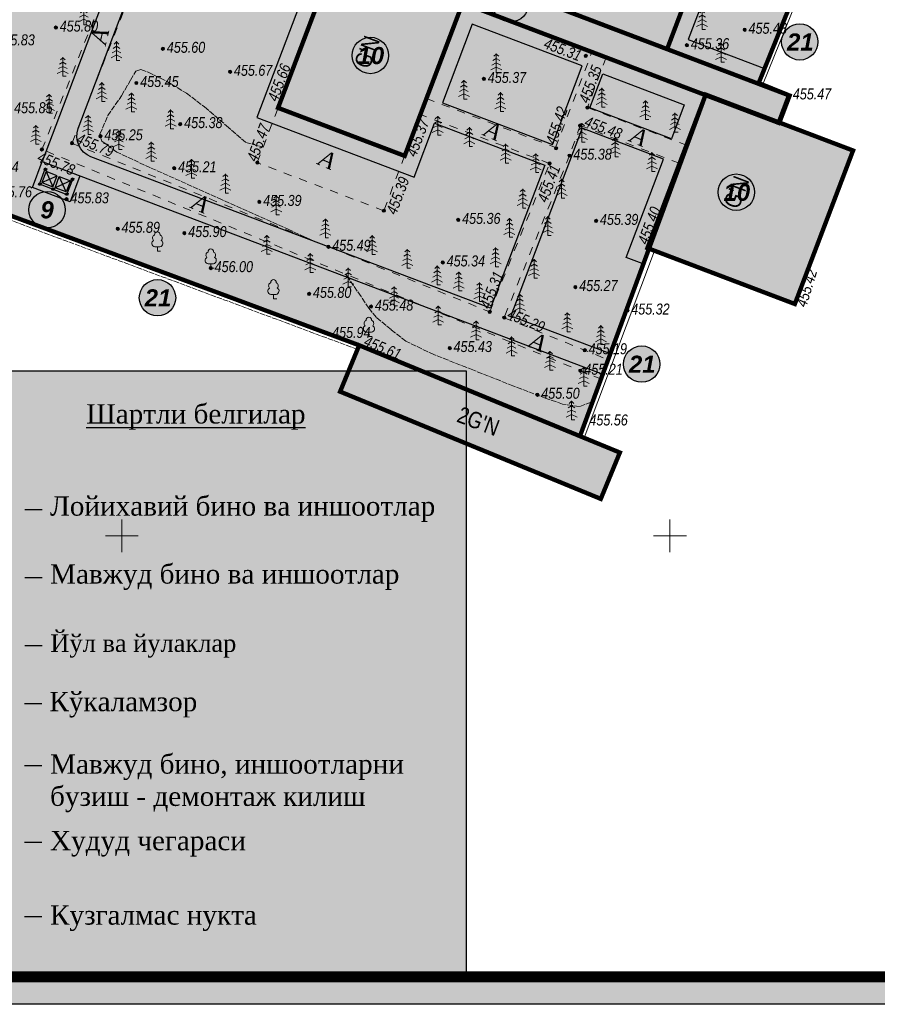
# Model space of a CAD drawing. Extents: x 398198 to 398512, y 4213857 to 4214102.
# Tile 1 of 30: x 398241 to 398319, y 4213857 to 4213947. Entities that reach past the tile are written whole.
import ezdxf
from ezdxf.enums import TextEntityAlignment as Align

# ---------------------------------------------------------------- set-up
doc = ezdxf.new("R2010")
doc.units = 0
doc.header["$LTSCALE"] = 0.5
doc.header["$MEASUREMENT"] = 0
for name, pattern in [('Build_Contour_Notresid_m1', [1, 1, 0]), ('Fence_Stone_Contour_Mr1m_m1', [1, 1, 0]), ('Footway_NotBorder_Line_m1', [3, 1.5, -1.5]), ('Relef_Horizontal_Basic_m1', [1, 1, 0]), ('ГОСТ 2.303 6', [12, 8, -1.5, 1, -1.5]), ('Штриховая', [564.4444465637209, 282.22222328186, -282.222223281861])]:
    doc.linetypes.add(name, pattern=pattern)
for name, color, linetype, lineweight in [('.', 7, 'Continuous', 15), ('_Размеры', 187, 'Continuous', 13), ('Yozuvlar', 250, 'Continuous', 18)]:
    doc.layers.add(name, color=color, linetype=linetype, lineweight=lineweight)
for name, color, linetype, lineweight, true_color in [('AUTO#_ROADS_EXIST_L', 7, 'Continuous', 15, 0x000000), ('AUTO#_ROADS_MTRAL_T', 7, 'Continuous', 15, 0x000000), ('GREEN_VGTAT_SRVEY_B', 7, 'Continuous', 15, 0x000000)]:
    doc.layers.add(name, color=color, linetype=linetype, lineweight=lineweight, true_color=true_color)
doc.layers.add('Bino', color=7, linetype='Continuous')
doc.layers.add('TREE', color=74, linetype='Continuous')
for name, color, linetype, true_color in [('BUILD_NORES_CNTUR_P', 7, 'Continuous', 0x000000), ('BUILD_NORES_TITLE_T', 7, 'Continuous', 0x000000), ('FENCE_GRDRL_#####_L', 7, 'Continuous', 0x000000), ('GEODS_POINT_GRID#_B', 7, 'Continuous', 0x000000), ('RELEF_HRZNT_BASIC_L', 7, 'Continuous', 0x000000), ('RELEF_POINT_PICKT_B', 7, 'Continuous', 0x000000), ('RELEF_POINT_PICKT_T', 7, 'Continuous', 0x000000)]:
    doc.layers.add(name, color=color, linetype=linetype, true_color=true_color)
doc.styles.add('MtXpl_Times_New_Roma', font='times.ttf')
doc.styles.add('БМ-431 (Times New Roman К)', font='timesi.ttf', dxfattribs={"height": 1})
doc.styles.add('Д-431 (Arial Narrow К)', font='ARIALNI.TTF', dxfattribs={"height": 1})
doc.styles.add('Р-131 (Arial Narrow)', font='ARIALN.TTF', dxfattribs={"height": 1})
doc.linetypes.add('Fence_Stone_Mr1m_08_m1', pattern='A,8,[1,Topography.shx,S=0.8,R=90,X=0,Y=0],0', length=8)
pattern_1 = [(12.94967521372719, (0, 0), (0.225141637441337, 0.3595987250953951), [0.15, -0.4499999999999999]), (102.9496752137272, (0.08989968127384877, -0.05628540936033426), (-0.359598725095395, 0.225141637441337), [0.15, -0.4499999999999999])]

# ---------------------------------------------------------------- blocks, each defined once
blk = doc.blocks.new('GreenBroadleaf_m1')
at = {"layer": 'GREEN_VGTAT_SRVEY_B', "linetype": 'Continuous', "lineweight": 13, "true_color": 0xfffffe}
h = blk.add_hatch(color=7, dxfattribs=at)
h.dxf.hatch_style = 1
edge = h.paths.add_edge_path()
edge.add_line((-0.4761904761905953, 0.7999999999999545), (0.4761904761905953, 0.7999999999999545))
edge.add_arc((0.406312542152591, 1.407963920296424), 0.6119665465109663, 276.5566696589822, 421.5804886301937)
edge.add_arc((0.2768548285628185, 2.37654374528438), 0.601836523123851, 314.3499425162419, 428.7547873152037)
edge.add_arc((-0.0025463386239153, 2.998763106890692), 0.5012433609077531, 352.9771317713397, 449.7089336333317)
edge.add_arc((0.0025463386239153, 2.998763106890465), 0.5012433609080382, 90.29106636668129, 187.0228682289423)
edge.add_arc((-0.2768548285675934, 2.37654374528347), 0.60183652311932, 111.2452126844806, 225.6500574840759)
edge.add_arc((-0.4063125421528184, 1.407963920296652), 0.6119665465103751, 118.41951136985, 263.4433303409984)
at = {"layer": 'GREEN_VGTAT_SRVEY_B', "color": 18, "linetype": 'Continuous', "lineweight": 13, "true_color": 0x000000}
blk.add_line((-0.4761904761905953, 0.7999999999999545), (0.4761904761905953, 0.7999999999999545), dxfattribs=at)
blk.add_lwpolyline([(0, 0.7999999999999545), (0, 0), (0.6000000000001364, 0)], dxfattribs=at)
for centre, radius, start, end in [((-0.4063125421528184, 1.407963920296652), 0.6119665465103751, 118.41951136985, 263.4433303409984), ((-0.2768548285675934, 2.37654374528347), 0.60183652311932, 111.2452126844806, 225.6500574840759), ((0.0025463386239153, 2.998763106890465), 0.5012433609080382, 90.29106636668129, 187.0228682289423), ((-0.0025463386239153, 2.998763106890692), 0.5012433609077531, 352.9771317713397, 89.7089336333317), ((0.406312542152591, 1.407963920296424), 0.6119665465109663, 276.5566696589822, 61.58048863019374), ((0.2768548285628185, 2.37654374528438), 0.601836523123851, 314.3499425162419, 68.75478731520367)]:
    blk.add_arc(centre, radius, start, end, dxfattribs=at)
blk = doc.blocks.new('GreenSpruce_m1')
at = {"layer": 'GREEN_VGTAT_SRVEY_B', "color": 18, "linetype": 'Continuous', "lineweight": 13, "true_color": 0x000000, "flags": 128}
for points in [[(-0.8000000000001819, 1.400000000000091), (0, 1.800000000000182), (0.8000000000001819, 1.400000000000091)], [(-0.62222222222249, 2.200000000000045), (0, 2.600000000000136), (0.62222222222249, 2.200000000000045)], [(-0.4444444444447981, 3.000000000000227), (0, 3.400000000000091), (0.4444444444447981, 3.000000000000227)], [(0, 3.5), (0, 0), (0.5999999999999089, 0)], [(-1, 0.5), (0, 1), (1, 0.5)]]:
    blk.add_lwpolyline(points, dxfattribs=at)
blk = doc.blocks.new('CrossCoord_m1')
at = {"layer": 'GEODS_POINT_GRID#_B', "color": 3, "lineweight": 20, "true_color": 0x00ff00, "flags": 128}
for points in [[(0, 3), (0, -3)], [(-3, 0), (3, 0)]]:
    blk.add_lwpolyline(points, dxfattribs=at)
blk = doc.blocks.new('PointHight_m1')
at = {"layer": 'RELEF_POINT_PICKT_B', "linetype": 'Continuous', "lineweight": 15, "true_color": 0x000000}
h = blk.add_hatch(color=18, dxfattribs=at)
edge = h.paths.add_edge_path()
edge.add_arc((8.94147e-11, 2.024967e-10), 0.3, 0, 360)
at = {"layer": 'RELEF_POINT_PICKT_B', "color": 18, "linetype": 'Continuous', "lineweight": 15, "true_color": 0x000000}
blk.add_circle((8.94147e-11, 2.024967e-10), 0.3, dxfattribs=at)
blk.add_point((8.94147e-11, 2.024967e-10), dxfattribs=at)
blk = doc.blocks.new('wdqwqwwq')
at = {"layer": 'AUTO#_ROADS_EXIST_L', "color": 18, "linetype": 'Footway_NotBorder_Line_m1', "lineweight": 15, "true_color": 0x000000}
for points, elevation in [([(398293.7512164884, 4213914.284584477), (398242.71, 4213935.260001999), (398260.5300000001, 4213979.879997), (398261.8613283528, 4213983.54934047)], 455.213), ([(398275.7967601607, 4213934.667715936), (398275.7967601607, 4213934.667715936), (398273.9, 4213929.669998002), (398262.3532398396, 4213934.052285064), (398264.2500000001, 4213939.050003)], 455.3869999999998)]:
    blk.add_lwpolyline(points, dxfattribs=dict(at, elevation=elevation))
for points in [[(398256.669208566, 4213964.509025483), (398245.45, 4213935.820000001), (398283.5557223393, 4213920.440864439), (398289.02, 4213933.980003), (398277.233479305, 4213938.45328524), (398277.7819100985, 4213939.898329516), (398289.5684307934, 4213935.425047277), (398292.8749251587, 4213944.137232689)], [(398294.1724857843, 4213943.644775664), (398292.47, 4213939.070000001), (398301.5096515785, 4213935.639223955)], [(398300.8858169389, 4213933.995500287), (398291.81, 4213937.440002), (398290.8400000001, 4213934.690002), (398290.8400000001, 4213934.690002)], [(398290.8400000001, 4213934.690002), (398284.8743819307, 4213919.908664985), (398294.4199352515, 4213916.056163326)]]:
    blk.add_lwpolyline(points, dxfattribs=at)
at = {"layer": 'BUILD_NORES_CNTUR_P', "color": 18, "linetype": 'Build_Contour_Notresid_m1', "lineweight": 13, "true_color": 0x000000, "flags": 128}
for points in [[(398287.9675645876, 4213948.882054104), (398293.7194670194, 4213964.037573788), (398305.4944482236, 4213959.568671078), (398299.7425457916, 4213944.413151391)], [(398259.8, 4213956.690002), (398260.7561962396, 4213959.209455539), (398310.8625541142, 4213940.19282743), (398309.9063578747, 4213937.673373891)], [(398264.2500000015, 4213939.050002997), (398275.8000000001, 4213934.669998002), (398281.0884044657, 4213948.610514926), (398269.541644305, 4213952.992801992)], [(398269.9106844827, 4213913.163977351), (398293.6919567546, 4213903.376252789), (398295.431272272, 4213907.602274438), (398271.65, 4213917.379997)]]:
    blk.add_lwpolyline(points, close=True, dxfattribs=at)
at = {"layer": 'BUILD_NORES_CNTUR_P', "color": 18, "linetype": 'Build_Contour_Notresid_m1', "lineweight": 13, "true_color": 0x000000, "elevation": 455.402}
blk.add_lwpolyline([(398303.2637495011, 4213940.261045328), (398316.7085857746, 4213935.158390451), (398311.3948362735, 4213921.157347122), (398297.95, 4213926.260001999)], close=True, dxfattribs=at)
at = {"layer": 'FENCE_GRDRL_#####_L', "color": 18, "linetype": 'Fence_Stone_Contour_Mr1m_m1', "lineweight": 13, "true_color": 0x000000}
for points, elevation in [([(398308.0724770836, 4213941.251732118), (398314.41, 4213956.93), (398323.68, 4213978.889998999), (398341.7079970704, 4213971.279819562)], 455.484), ([(398291.7939270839, 4213909.099306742), (398298.2312864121, 4213926.153246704)], 455.56)]:
    blk.add_lwpolyline(points, dxfattribs=dict(at, elevation=elevation))
at = {"layer": 'FENCE_GRDRL_#####_L', "color": 18, "linetype": 'Fence_Stone_Mr1m_08_m1', "lineweight": 13, "true_color": 0x000000}
for points, elevation in [([(398308.4465351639, 4213941.10976763), (398314.7797016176, 4213956.777258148), (398323.8929515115, 4213978.365926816), (398341.5524367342, 4213970.911307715)], 455.484), ([(398292.1681539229, 4213908.958047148), (398298.6055132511, 4213926.011987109)], 455.56)]:
    blk.add_lwpolyline(points, dxfattribs=dict(at, elevation=elevation))
at = {"layer": 'FENCE_GRDRL_#####_L', "color": 18, "linetype": 'Fence_Stone_Contour_Mr1m_m1', "lineweight": 13, "true_color": 0x000000}
blk.add_lwpolyline([(398271.4973594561, 4213917.010003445), (398232.8313385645, 4213931.406967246), (398233.443704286, 4213933.10565326)], dxfattribs=at)
at = {"layer": 'FENCE_GRDRL_#####_L', "color": 18, "linetype": 'Fence_Stone_Mr1m_08_m1', "lineweight": 13, "true_color": 0x000000}
blk.add_lwpolyline([(398271.65, 4213917.379997), (398233.3418769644, 4213931.64370058), (398233.82, 4213932.970001)], dxfattribs=at)
at = {"layer": 'RELEF_HRZNT_BASIC_L', "color": 34, "linetype": 'Relef_Horizontal_Basic_m1', "lineweight": 15, "true_color": 0xa55200, "elevation": 455.4999999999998}
for points in [[(398267.2771633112, 4213927.010748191), (398265.3, 4213927.919998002), (398259.15, 4213930.669998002), (398252.62, 4213933.580002), (398249.5300000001, 4213935.019996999), (398248.1700000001, 4213936.019996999), (398248.01, 4213936.440002), (398248, 4213936.639998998), (398248.72, 4213938.339995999), (398249.97, 4213940.160004), (398250.79, 4213941.570000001), (398251.27, 4213942.389998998), (398251.7400000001, 4213942.559998), (398252.39, 4213942.300002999), (398252.9, 4213942.050002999), (398253.5100000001, 4213941.760001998), (398254.16, 4213941.43), (398254.54, 4213941.220001), (398255.89, 4213940.379997), (398257.55, 4213939.129997), (398259.5600000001, 4213937.419998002), (398261.31, 4213935.889998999), (398262.8891597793, 4213935.464364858)], [(398293.0067038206, 4213912.312211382), (398292.81, 4213912.199997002), (398291.72, 4213911.790001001), (398290.21, 4213912.029999), (398288.72, 4213912.529998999), (398285.68, 4213913.690002), (398282.0200000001, 4213915.139998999), (398278.46, 4213916.540001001), (398275.92, 4213917.760001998), (398274.5600000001, 4213918.820000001), (398273.23, 4213919.93), (398272.77, 4213920.480003), (398272.5300000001, 4213920.769997), (398271.82, 4213921.839995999), (398270.5900000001, 4213923.629997), (398270.4252184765, 4213923.87041689)]]:
    blk.add_lwpolyline(points, dxfattribs=at)
at = {"layer": 'GEODS_POINT_GRID#_B', "color": 3, "true_color": 0x00ff00, "xscale": 0.5, "yscale": 0.5, "zscale": 0.5}
for p in [(398250, 4213900), (398300, 4213900)]:
    blk.add_blockref('CrossCoord_m1', p, dxfattribs=at)
at = {"layer": 'GREEN_VGTAT_SRVEY_B', "color": 18, "true_color": 0x000000, "xscale": 0.5, "yscale": 0.5, "zscale": 0.5}
for name, p in [('GreenSpruce_m1', (398246.5369926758, 4213946.635479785)), ('GreenSpruce_m1', (398302.9385167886, 4213946.213976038)), ('GreenSpruce_m1', (398249.5091707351, 4213943.375345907)), ('GreenSpruce_m1', (398304.6642785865, 4213943.216284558)), ('GreenSpruce_m1', (398244.610409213, 4213941.929835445)), ('GreenSpruce_m1', (398284.1605911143, 4213942.25756773)), ('GreenSpruce_m1', (398248.1665844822, 4213939.635162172)), ('GreenSpruce_m1', (398281.2050638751, 4213939.842477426)), ('GreenSpruce_m1', (398293.7770082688, 4213939.117509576)), ('GreenSpruce_m1', (398243.3591703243, 4213938.560059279)), ('GreenSpruce_m1', (398250.8687219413, 4213938.686672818)), ('GreenSpruce_m1', (398284.5373680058, 4213938.720126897)), ('GreenSpruce_m1', (398297.7691948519, 4213937.978264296)), ('GreenSpruce_m1', (398246.9128976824, 4213936.632886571)), ('GreenSpruce_m1', (398254.4444382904, 4213937.136822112)), ('GreenSpruce_m1', (398278.8190013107, 4213936.548353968)), ('GreenSpruce_m1', (398300.4578068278, 4213936.839024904)), ('GreenSpruce_m1', (398242.1526290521, 4213935.725877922)), ('GreenSpruce_m1', (398281.7033841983, 4213935.529496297)), ('GreenSpruce_m1', (398291.9717978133, 4213935.918887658)), ('GreenSpruce_m1', (398249.7183896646, 4213935.244933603)), ('GreenSpruce_m1', (398252.6829648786, 4213934.193386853)), ('GreenSpruce_m1', (398285.0098768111, 4213934.018778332)), ('GreenSpruce_m1', (398294.9945651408, 4213934.581848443)), ('GreenSpruce_m1', (398287.7535667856, 4213933.140457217)), ('GreenSpruce_m1', (398298.3627822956, 4213933.244815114)), ('GreenSpruce_m1', (398256.3505243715, 4213932.625217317)), ('GreenSpruce_m1', (398259.4411205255, 4213931.281710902)), ('GreenSpruce_m1', (398290.1141276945, 4213930.814201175)), ('GreenSpruce_m1', (398264.084420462, 4213929.303341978)), ('GreenSpruce_m1', (398286.5686074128, 4213929.906292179)), ('GreenSpruce_m1', (398268.5653991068, 4213927.18347142)), ('GreenSpruce_m1', (398285.3601914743, 4213927.250308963)), ('GreenSpruce_m1', (398288.8618507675, 4213927.406916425)), ('GreenBroadleaf_m1', (398253.2380054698, 4213925.984997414)), ('GreenSpruce_m1', (398263.222600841, 4213925.691601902)), ('GreenSpruce_m1', (398272.83021791, 4213925.672653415)), ('GreenBroadleaf_m1', (398258.11, 4213924.43)), ('GreenSpruce_m1', (398267.1917801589, 4213924.029125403)), ('GreenSpruce_m1', (398276.0406222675, 4213924.411519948)), ('GreenSpruce_m1', (398284.0948538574, 4213924.560247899)), ('GreenSpruce_m1', (398287.6094344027, 4213923.504317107)), ('GreenSpruce_m1', (398270.6488038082, 4213922.707662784)), ('GreenSpruce_m1', (398278.7621416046, 4213922.90934057)), ('GreenSpruce_m1', (398280.7319353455, 4213922.349248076)), ('GreenBroadleaf_m1', (398263.8308602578, 4213921.637750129)), ('GreenSpruce_m1', (398282.6162226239, 4213921.370823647)), ('GreenSpruce_m1', (398274.8313697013, 4213921.00255808)), ('GreenSpruce_m1', (398286.313962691, 4213920.312686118)), ('GreenSpruce_m1', (398278.8546044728, 4213919.244750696)), ('GreenSpruce_m1', (398290.6322017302, 4213918.630607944)), ('GreenBroadleaf_m1', (398272.5362981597, 4213918.198464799)), ('GreenSpruce_m1', (398282.311612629, 4213917.880665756)), ('GreenSpruce_m1', (398293.6981483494, 4213917.466094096)), ('GreenSpruce_m1', (398285.5552497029, 4213916.431324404)), ('GreenSpruce_m1', (398289.0549413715, 4213915.10986767)), ('GreenSpruce_m1', (398292.1349557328, 4213913.649951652)), ('GreenSpruce_m1', (398291.0252928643, 4213910.580762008))]:
    blk.add_blockref(name, p, dxfattribs=at)
at = {"layer": 'RELEF_POINT_PICKT_B', "color": 18, "true_color": 0x000000, "xscale": 0.5, "yscale": 0.5, "zscale": 0.5}
for p in [(398243.98, 4213946.379997, 455.8019999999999), (398306.82, 4213946.179999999, 455.426), (398253.75, 4213944.440001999, 455.6), (398301.55, 4213944.769997, 455.364), (398292.32, 4213943.790001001, 455.3099999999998), (398259.87, 4213942.339995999, 455.6729999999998), (398283.0300000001, 4213941.690002, 455.365), (398251.3200000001, 4213941.320000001, 455.448), (398310.86, 4213940.190001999, 455.47), (398264.25, 4213939.050002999, 455.658), (398292.47, 4213939.070000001, 455.353), (398255.33, 4213937.570000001, 455.378), (398291.81, 4213937.440001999, 455.48), (398248.05, 4213936.459999, 455.2519999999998), (398245.45, 4213935.820000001, 455.794), (398289.61, 4213935.360001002, 455.419), (398242.7100000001, 4213935.260001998, 455.7799999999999), (398275.8, 4213934.669998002, 455.3719999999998), (398290.8400000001, 4213934.690002, 455.3819999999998), (398254.7800000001, 4213933.540001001, 455.2109999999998), (398262.36, 4213934.059998, 455.4719999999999), (398289.0200000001, 4213933.980003, 455.405), (398244.9600000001, 4213930.709998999, 455.827), (398262.54, 4213930.470001, 455.3889999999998), (398273.9, 4213929.669998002, 455.3869999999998), (398280.69, 4213928.830001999, 455.3619999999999), (398293.26, 4213928.739998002, 455.3859999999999), (398249.62, 4213928.019996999, 455.891), (398255.7000000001, 4213927.629997, 455.9), (398268.8400000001, 4213926.379996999, 455.494), (398297.9500000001, 4213926.260001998, 455.402), (398279.2800000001, 4213924.949997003, 455.338), (398258.11, 4213924.43, 455.9989999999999), (398267.0800000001, 4213922.080001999, 455.7999999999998), (398291.3700000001, 4213922.699997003, 455.269), (398311.39, 4213921.160004, 455.42), (398272.73, 4213920.919998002, 455.4819999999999), (398283.56, 4213920.429999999, 455.3049999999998), (398296.12, 4213920.559998, 455.32), (398284.89, 4213919.910003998, 455.2869999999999), (398268.83, 4213918.429999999, 455.9409999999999), (398271.65, 4213917.389998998, 455.604), (398279.91, 4213917.139998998, 455.429), (398292.23, 4213916.940002, 455.193), (398291.8400000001, 4213915.070000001, 455.213), (398287.91, 4213912.879997, 455.496), (398292.3, 4213910.440002, 455.56)]:
    blk.add_blockref('PointHight_m1', p, dxfattribs=at)
at = {"layer": 'AUTO#_ROADS_MTRAL_T', "color": 18, "true_color": 0x000000, "style": 'БМ-431 (Times New Roman К)'}
for rotation, p in [(76.56717259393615, (398248.6977301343, 4213945.418637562)), (336.7142930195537, (398283.5525098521, 4213936.28112756, -455.213)), (336.7142930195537, (398296.8731941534, 4213935.744465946, -455.213)), (336.7142930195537, (398268.4383087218, 4213933.637716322, -455.213)), (336.7142930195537, (398256.8751843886, 4213929.653212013)), (336.7142930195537, (398287.6490477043, 4213917.006675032))]:
    blk.add_text('A', height=1.5, rotation=rotation, dxfattribs=at).set_placement(p, align=Align.CENTER)
at = {"layer": 'BUILD_NORES_TITLE_T', "color": 18, "true_color": 0x000000, "style": 'Р-131 (Arial Narrow)'}
for s, rotation, p in [("G'N", 69.21698155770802, (398272.3576233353, 4213944.148068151, 455.3869999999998)), ("G'N", 69.21698155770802, (398306.0576233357, 4213931.358067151, 455.601)), ("2G'N", 339.2169815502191, (398282.5251530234, 4213910.462940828, 455.604))]:
    blk.add_text(s, height=1.5, rotation=rotation, dxfattribs=at).set_placement(p, align=Align.MIDDLE)
at = {"layer": 'RELEF_POINT_PICKT_T', "color": 18, "true_color": 0x000000, "style": 'Д-431 (Arial Narrow К)'}
for s, p in [('455.80', (398244.33, 4213946.514996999, 455.8019999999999)), ('455.43', (398307.17, 4213946.314999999, 455.426)), ('455.83', (398238.55, 4213945.255002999, 455.83)), ('455.36', (398301.9, 4213944.904996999, 455.364)), ('455.60', (398254.1, 4213944.575002, 455.6)), ('455.67', (398260.22, 4213942.474996, 455.6729999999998)), ('455.45', (398251.67, 4213941.455, 455.448)), ('455.37', (398283.38, 4213941.825002, 455.365)), ('455.47', (398311.2099999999, 4213940.325002, 455.47)), ('455.85', (398240.17, 4213939.064999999, 455.846)), ('455.38', (398255.6800000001, 4213937.705, 455.378)), ('455.25', (398248.4, 4213936.594998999, 455.2519999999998)), ('455.38', (398291.19, 4213934.825002, 455.3819999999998)), ('456.04', (398237.0900000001, 4213933.685003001, 456.038)), ('455.21', (398255.13, 4213933.675000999, 455.2109999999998)), ('455.76', (398238.3, 4213931.395001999, 455.7559999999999)), ('455.83', (398245.31, 4213930.844998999, 455.827)), ('455.39', (398262.89, 4213930.605000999, 455.3889999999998)), ('455.36', (398281.04, 4213928.965001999, 455.3619999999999)), ('455.39', (398293.61, 4213928.874998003, 455.3859999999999)), ('455.89', (398249.97, 4213928.154996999, 455.891)), ('455.90', (398256.05, 4213927.764996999, 455.9)), ('455.49', (398269.1900000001, 4213926.514996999, 455.494)), ('455.34', (398279.63, 4213925.084997, 455.338)), ('456.00', (398258.46, 4213924.565000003, 455.9989999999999)), ('455.27', (398291.72, 4213922.834997, 455.269)), ('455.80', (398267.43, 4213922.215001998, 455.7999999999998)), ('455.48', (398273.08, 4213921.054998, 455.4819999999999)), ('455.32', (398296.47, 4213920.694998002, 455.32)), ('455.94', (398269.18, 4213918.564999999, 455.9409999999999)), ('455.43', (398280.2599999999, 4213917.274998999, 455.429)), ('455.19', (398292.58, 4213917.075001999, 455.193)), ('455.21', (398292.19, 4213915.205, 455.213)), ('455.50', (398288.26, 4213913.014997, 455.496)), ('455.56', (398292.65, 4213910.575002, 455.56))]:
    blk.add_text(s, height=1, dxfattribs=at).set_placement(p, align=Align.MIDDLE_LEFT)
for s, rotation, p in [('455.31', 339.2169815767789, (398288.5846276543, 4213944.999516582, 455.3099999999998)), ('455.66', 69.2169815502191, (398263.7155804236, 4213939.725581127, 455.658)), ('455.35', 69.2169815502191, (398292.1100450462, 4213939.573839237, 455.353)), ('455.42', 71.3749684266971, (398289.1035943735, 4213935.789826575, 455.419)), ('455.47', 69.32116311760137, (398261.8281502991, 4213934.242321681, 455.4719999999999)), ('455.37', 69.2169815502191, (398276.3609187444, 4213934.684597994, 455.3719999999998)), ('455.48', 339.216981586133, (398292.2938520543, 4213937.874134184, 455.48)), ('455.79', 338.0214288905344, (398245.9469687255, 4213936.325511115, 455.794)), ('455.78', 337.6597600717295, (398242.3955551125, 4213934.653561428, 455.7799999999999)), ('455.41', 69.2169815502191, (398288.3238716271, 4213930.513206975, 455.405)), ('455.39', 69.2169815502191, (398274.5474621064, 4213929.411586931, 455.3869999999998)), ('455.40', 69.2169815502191, (398297.4849173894, 4213926.675847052, 455.402)), ('455.42', 73.01386707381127, (398311.9534942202, 4213920.949044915, 455.42)), ('455.31', 68.24378962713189, (398283.0834257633, 4213920.805108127, 455.3049999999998)), ('455.29', 337.805105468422, (398285.2650638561, 4213920.323929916, 455.2869999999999)), ('455.61', 337.6292675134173, (398272.1808226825, 4213917.843319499, 455.614))]:
    blk.add_text(s, height=1, rotation=rotation, dxfattribs=at).set_placement(p, align=Align.MIDDLE_LEFT)
blk = doc.blocks.new('dqwdqww')
at = {"color": 7, "linetype": 'Continuous', "lineweight": 30}
for p, q in [((398544.765236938, 4213745.329937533), (398545.0955313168, 4213743.838728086)), ((398544.3968324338, 4213742.742452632), (398544.0665380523, 4213744.233662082)), ((398545.6759888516, 4213744.74948), (398544.1847794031, 4213744.41918562)), ((398543.4860805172, 4213743.322910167), (398544.9772899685, 4213743.653204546))]:
    blk.add_line(p, q, dxfattribs=at)
for points in [[(398544.765236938, 4213745.329937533), (398544.1847794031, 4213744.41918562), (398545.0955313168, 4213743.838728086), (398545.6759888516, 4213744.74948), (398544.765236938, 4213745.329937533)], [(398543.4860805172, 4213743.322910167), (398544.0665380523, 4213744.233662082), (398544.9772899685, 4213743.653204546), (398544.3968324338, 4213742.742452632), (398543.4860805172, 4213743.322910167)]]:
    blk.add_lwpolyline(points, dxfattribs=at)
at = {"linetype": 'Штриховая', "lineweight": 30, "ltscale": 10}
for points in [[(398544.5265581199, 4213745.505425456), (398544.6340440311, 4213745.674026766), (398544.8026890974, 4213745.56654272), (398544.6952243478, 4213745.397927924)], [(398544.5265581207, 4213745.505425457), (398544.6340440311, 4213745.674026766), (398544.8026891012, 4213745.566542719), (398544.6952243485, 4213745.397927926)], [(398543.8278592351, 4213744.409150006), (398543.9353451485, 4213744.577751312), (398544.1039902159, 4213744.470267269), (398543.9965254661, 4213744.301652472)], [(398545.749333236, 4213744.726103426), (398545.8568191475, 4213744.894704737), (398546.0254642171, 4213744.787220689), (398545.9179994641, 4213744.618605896)], [(398543.1366115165, 4213743.278050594), (398543.2440974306, 4213743.446651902), (398543.4127424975, 4213743.339167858), (398543.3052777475, 4213743.170553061)]]:
    blk.add_lwpolyline(points, close=True, dxfattribs=at)
at = {"lineweight": 30}
for points in [[(398544.6301228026, 4213745.528357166), (398544.6569726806, 4213745.570475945), (398544.6991328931, 4213745.543605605), (398544.6722872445, 4213745.501484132)], [(398544.6301228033, 4213745.528357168), (398544.6569726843, 4213745.570475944), (398544.6991328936, 4213745.543605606), (398544.6722872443, 4213745.501484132)], [(398543.9314239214, 4213744.432081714), (398543.9582737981, 4213744.474200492), (398544.000434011, 4213744.447330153), (398543.9735883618, 4213744.405208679)], [(398545.85289792, 4213744.749035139), (398545.8797477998, 4213744.791153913), (398545.9219080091, 4213744.764283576), (398545.8950623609, 4213744.722162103)], [(398543.2401762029, 4213743.300982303), (398543.2670260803, 4213743.343101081), (398543.3091862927, 4213743.316230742), (398543.2823406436, 4213743.274109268)], [(398544.4629449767, 4213742.521664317), (398544.4897948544, 4213742.563783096), (398544.531955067, 4213742.536912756), (398544.5051094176, 4213742.494791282)]]:
    blk.add_lwpolyline(points, close=True, dxfattribs=at)
at = {"color": 7, "linetype": 'Штриховая', "lineweight": 30, "ltscale": 10}
blk.add_lwpolyline([(398544.3593802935, 4213742.498732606), (398544.4668662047, 4213742.667333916), (398544.6355112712, 4213742.55984987), (398544.5280465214, 4213742.391235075)], close=True, dxfattribs=at)
at = {"layer": '_Размеры', "color": 7, "lineweight": 30}
for p, q in [((398544.6512050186, 4213745.514920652), (398543.2401762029, 4213743.300982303)), ((398544.6569726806, 4213745.570475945), (398545.9219058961, 4213744.764284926)), ((398543.2401762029, 4213743.300982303), (398544.5051094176, 4213742.494791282))]:
    blk.add_line(p, q, dxfattribs=at)
blk = doc.blocks.new('ЦЕППП3П')
at = {"layer": '.', "linetype": 'ByBlock', "lineweight": 30, "true_color": 0xffffff}
h = blk.add_hatch(color=7, dxfattribs=at)
h.dxf.hatch_style = 1
edge = h.paths.add_edge_path()
edge.add_arc((45296.4496340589, 54957.09264077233), 1.274023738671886, 0, 360)
at = {"color": 0, "linetype": 'ByBlock', "lineweight": 25}
blk.add_circle((45296.4496340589, 54957.09264077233), 1.274023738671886, dxfattribs=at)

msp = doc.modelspace()

# ---------------------------------------------------------------- hatches: boundary and pattern name
at = {"linetype": 'ByBlock', "lineweight": 30}
h = msp.add_hatch(color=31, dxfattribs=at)
h.dxf.hatch_style = 1
h.paths.add_polyline_path([(398269.9106844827, 4213913.163977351), (398293.6919567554, 4213903.376252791), (398295.431272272, 4213907.602274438), (398271.6499999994, 4213917.389998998)])
h.paths.add_polyline_path([(398233.8200000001, 4213932.970001), (398238.2099531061, 4213945.147612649), (398234.7921582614, 4213946.37970639), (398230.4022051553, 4213934.202094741)])
h.paths.add_polyline_path([(398238.2099531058, 4213945.147612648), (398239.5553482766, 4213948.879702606), (398230.0994347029, 4213952.288500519), (398228.754039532, 4213948.55641056)])
h.paths.add_polyline_path([(398241.29, 4213955.940002), (398249.2019903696, 4213975.970989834), (398245.1450695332, 4213977.573422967), (398237.2330791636, 4213957.542435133)])
h = msp.add_hatch(color=31, dxfattribs=at)
h.dxf.hatch_style = 1
h.paths.add_polyline_path([(398269.6168282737, 4213955.846621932), (398257.8417564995, 4213960.311978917), (398263.5900000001, 4213975.470001), (398275.3650717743, 4213971.004644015)])
h.paths.add_polyline_path([(398299.7425457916, 4213944.413151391), (398287.9700674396, 4213948.877524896), (398293.72, 4213964.040001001), (398305.492478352, 4213959.575627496)])
h.paths.add_polyline_path([(398259.8, 4213956.690002), (398309.9120784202, 4213937.686438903), (398310.8625541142, 4213940.19282743), (398260.750475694, 4213959.196390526)])
h.paths.add_polyline_path([(398264.2500000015, 4213939.050002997), (398275.8016302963, 4213934.66937976), (398281.0884044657, 4213948.610514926), (398269.5367741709, 4213952.991138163)])
h.paths.add_polyline_path([(398297.95, 4213926.260001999), (398303.2637495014, 4213940.261045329), (398316.7085857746, 4213935.158390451), (398311.3948362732, 4213921.157347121)])
at = {"layer": 'Bino', "lineweight": 15, "ltscale": 0.1}
h = msp.add_hatch(color=254, dxfattribs=at)
h.dxf.hatch_style = 1
h.paths.add_polyline_path([(398233.3418769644, 4213931.64370058), (398271.65, 4213917.379997), (398291.7939270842, 4213909.099306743), (398303.2422295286, 4213940.202578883), (398309.986167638, 4213937.70971789), (398310.86, 4213940.190001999), (398308.0969150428, 4213941.312188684), (398323.5164050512, 4213978.502453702), (398345.4245986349, 4213969.254322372), (398358.0673947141, 4213996.879560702), (398377.2478456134, 4213987.182764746), (398382.6619580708, 4213997.891984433), (398269.8519859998, 4214054.923765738), (398264.4378735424, 4214044.214546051), (398272.9500000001, 4214039.910004), (398267.4900000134, 4214024.120003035), (398249.1699997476, 4213975.88999836), (398241.7099997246, 4213955.81999926), (398239.5553482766, 4213948.879702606)])
at = {"layer": 'TREE', "lineweight": 0}
h = msp.add_hatch(dxfattribs=at)
h.set_pattern_fill('CROSS', color=256, scale=1.2, angle=12.94967521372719)
h.set_pattern_definition(pattern_1)
edge = h.paths.add_edge_path()
edge.add_line((398280.1392132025, 4214036.275552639), (398277.3450841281, 4214028.910737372))
edge.add_arc((398275.4751377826, 4214029.620174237), 2.000000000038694, 249.2238112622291, 339.2238112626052, ccw=False)
edge.add_line((398274.7657009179, 4214027.750227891), (398273.0501396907, 4214028.401092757))
edge.add_line((398273.0501396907, 4214028.401092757), (398260.6420888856, 4213995.695731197))
edge.add_line((398260.6420888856, 4213995.695731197), (398263.5297428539, 4213994.600187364))
edge.add_arc((398262.8203059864, 4213992.73024102), 1.999999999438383, -20.776188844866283, 69.22381116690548, ccw=False)
edge.add_line((398264.6902523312, 4213992.020804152), (398242.7330388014, 4213934.14558921))
edge.add_line((398242.7330388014, 4213934.14558921), (398293.8716528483, 4213914.744167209))
edge.add_line((398293.8716528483, 4213914.744167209), (398291.7939270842, 4213909.099306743))
edge.add_line((398291.7939270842, 4213909.099306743), (398271.6604603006, 4213917.40535228))
edge.add_line((398271.6604603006, 4213917.40535228), (398233.3418769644, 4213931.64370058))
edge.add_line((398233.3418769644, 4213931.64370058), (398239.5553482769, 4213948.879702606))
edge.add_line((398239.5553482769, 4213948.879702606), (398241.7100000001, 4213955.820000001))
edge.add_line((398241.7100000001, 4213955.820000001), (398249.2250411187, 4213976.029535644))
edge.add_line((398249.2250411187, 4213976.029535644), (398267.4900000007, 4214024.120003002))
edge.add_line((398267.4900000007, 4214024.120003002), (398272.9500000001, 4214039.910004))
edge.add_line((398272.9500000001, 4214039.910004), (398280.1392132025, 4214036.275552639))
h.paths.add_polyline_path([(398241.8373765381, 4213931.784786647), (398242.7330388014, 4213934.14558921), (398246.1693559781, 4213932.841888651), (398245.2736937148, 4213930.481086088)], flags=16)
h.paths.add_polyline_path([(398257.9193903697, 4213974.174045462), (398264.690252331, 4213992.020804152), (398260.6698677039, 4213993.546093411), (398259.1446236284, 4213989.525827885), (398257.5551692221, 4213990.128849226), (398252.4063211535, 4213976.557423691)], flags=17)
h.paths.add_polyline_path([(398274.2780585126, 4214036.98576099), (398277.9244538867, 4214035.602359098), (398276.5410519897, 4214031.95596373), (398272.8946566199, 4214033.33936562)], flags=16)
h = msp.add_hatch(dxfattribs=at)
h.set_pattern_fill('CROSS', color=256, scale=1.2, angle=12.94967521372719)
h.set_pattern_definition(pattern_1)
edge = h.paths.add_edge_path()
edge.add_line((398301.6758346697, 4213945.280861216), (398308.6344574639, 4213942.642003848))
edge.add_line((398308.6344574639, 4213942.642003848), (398311.73, 4213950.300002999))
edge.add_line((398311.73, 4213950.300002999), (398314.41, 4213956.93))
edge.add_line((398314.41, 4213956.93), (398323.68, 4213978.889998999))
edge.add_line((398323.68, 4213978.889998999), (398345.5878597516, 4213969.642008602))
edge.add_line((398345.5878597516, 4213969.642008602), (398346.1391770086, 4213970.951188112))
edge.add_line((398346.1391770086, 4213970.951188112), (398341.2215865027, 4213972.816867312))
edge.add_line((398341.2215865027, 4213972.816867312), (398341.7536641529, 4213974.21932707))
edge.add_line((398341.7536641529, 4213974.21932707), (398314.5715992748, 4213984.531900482))
edge.add_arc((398313.8621624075, 4213982.661954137), 2.000000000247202, 69.2238111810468, 159.2238111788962)
edge.add_line((398311.9922160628, 4213983.371391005), (398306.5371470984, 4213968.992822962))
edge.add_arc((398308.407093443, 4213968.283386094), 2.000000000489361, 159.2238111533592, 249.2238111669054)
edge.add_line((398307.6976565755, 4213966.41343975), (398315.0422159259, 4213963.626995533))
edge.add_line((398315.0422159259, 4213963.626995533), (398310.4306616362, 4213951.529201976))
edge.add_line((398310.4306616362, 4213951.529201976), (398304.8481516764, 4213953.646208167))
edge.add_line((398304.8481516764, 4213953.646208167), (398301.6758346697, 4213945.280861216))
h = msp.add_hatch(dxfattribs=at)
h.set_pattern_fill('CROSS', color=256, scale=1.2, angle=12.94967521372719)
h.set_pattern_definition(pattern_1)
edge = h.paths.add_edge_path()
edge.add_line((398278.5078901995, 4213937.648353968), (398288.5723445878, 4213933.836409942))
edge.add_line((398288.5723445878, 4213933.836409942), (398283.6165831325, 4213920.773925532))
edge.add_line((398283.6165831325, 4213920.773925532), (398247.1823683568, 4213934.596661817))
edge.add_arc((398247.8918052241, 4213936.466608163), 2.000000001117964, 159.2238112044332, 249.2238111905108, ccw=False)
edge.add_line((398246.0218588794, 4213937.176045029), (398256.4266070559, 4213964.601065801))
edge.add_line((398256.4266070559, 4213964.601065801), (398257.6832396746, 4213964.124313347))
edge.add_line((398257.6832396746, 4213964.124313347), (398255.9073466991, 4213959.441313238))
edge.add_line((398255.9073466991, 4213959.441313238), (398258.82022356, 4213958.336688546))
edge.add_line((398258.82022356, 4213958.336688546), (398257.8655901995, 4213955.819336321))
edge.add_line((398257.8655901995, 4213955.819336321), (398267.6037905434, 4213952.126404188))
edge.add_line((398267.6037905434, 4213952.126404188), (398262.315590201, 4213938.181508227))
edge.add_line((398262.315590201, 4213938.181508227), (398276.6722959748, 4213932.734969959))
edge.add_line((398276.6722959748, 4213932.734969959), (398278.5078901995, 4213937.648353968))
h = msp.add_hatch(dxfattribs=at)
h.set_pattern_fill('CROSS', color=256, scale=1.2, angle=12.94967521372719)
h.set_pattern_definition(pattern_1)
h.paths.add_polyline_path([(398292.6932773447, 4213939.060163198), (398293.8708418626, 4213942.16538116), (398301.3104933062, 4213939.341845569), (398300.1328100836, 4213936.237687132)])
h.paths.add_polyline_path([(398285.4865294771, 4213920.064488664), (398294.6243498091, 4213916.597701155), (398297.7015620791, 4213924.74989379), (398296.015358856, 4213925.389850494), (398299.4224437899, 4213934.367079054), (398291.9838404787, 4213937.190216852)])
h.paths.add_polyline_path([(398279.2433596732, 4213939.51482198), (398289.2817814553, 4213935.706356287), (398292.0001959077, 4213942.874769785), (398281.9612160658, 4213946.681763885)])

# ---------------------------------------------------------------- linework, layer by layer
at = {"linetype": 'Continuous'}
msp.add_lwpolyline([(398233.3418769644, 4213931.64370058), (398271.65, 4213917.379997), (398291.7939270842, 4213909.099306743), (398303.2422295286, 4213940.202578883), (398309.986167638, 4213937.70971789), (398310.86, 4213940.190001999), (398308.0969150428, 4213941.312188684), (398323.5164050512, 4213978.502453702), (398345.4245986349, 4213969.254322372), (398358.0673947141, 4213996.879560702), (398377.2478456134, 4213987.182764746), (398382.6619580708, 4213997.891984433), (398269.8519859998, 4214054.923765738), (398264.4378735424, 4214044.214546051), (398272.9500000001, 4214039.910004), (398267.4900000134, 4214024.120003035), (398249.1699997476, 4213975.88999836), (398241.7099997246, 4213955.81999926), (398239.5553482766, 4213948.879702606)], close=True, dxfattribs=at)
for points in [[(398241.1404580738, 4213896.200008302), (398242.7361668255, 4213896.200008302)], [(398241.1404580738, 4213889.998110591), (398242.7361668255, 4213889.998110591)], [(398241.1104024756, 4213884.707959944), (398242.7061112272, 4213884.707959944)], [(398241.1104024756, 4213879.043059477), (398242.7061112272, 4213879.043059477)], [(398241.1104024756, 4213872.058568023), (398242.7061112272, 4213872.058568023)], [(398241.1104024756, 4213865.267349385), (398242.7061112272, 4213865.267349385)]]:
    msp.add_lwpolyline(points)

# ---------------------------------------------------------------- texts
at = {"color": 0, "linetype": 'ByBlock', "lineweight": 30, "char_height": 1.762908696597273, "attachment_point": 1, "style": 'MtXpl_Times_New_Roma'}
for s, insert, width in [('Мавжуд бино ва иншоотлар', (398243.4469504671, 4213897.40630548), 31.15912523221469), ('Кўкаламзор', (398243.3880572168, 4213885.76841513), 13.19067516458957), ('Мавжуд бино, иншоотларни \\Pбузиш - демонтаж килиш', (398243.4468302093, 4213880.066512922), 60.34943606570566), ('Худуд чегараси', (398243.4468302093, 4213873.082021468), 60.34943606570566), ('Кузгалмас нукта', (398243.4468302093, 4213866.29080283), 60.34943606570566)]:
    msp.add_mtext(s, dxfattribs=dict(at, insert=insert, width=width))
at = {"color": 0, "insert": (398243.4796057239, 4213891.009916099), "char_height": 1.594454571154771, "width": 44.03962680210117, "attachment_point": 1, "style": 'MtXpl_Times_New_Roma'}
msp.add_mtext('Йўл ва йулаклар', dxfattribs=at)

# ---------------------------------------------------------------- next in the draw order: block references
at = {"linetype": 'Continuous'}
msp.add_blockref('wdqwqwwq', (0, 0), dxfattribs=at)

# ---------------------------------------------------------------- next in the draw order: hatches: boundary and pattern name
at = {"layer": '.', "linetype": 'Continuous', "lineweight": 35, "true_color": 0xffffff}
h = msp.add_hatch(color=7, dxfattribs=at)
h.dxf.hatch_style = 1
h.paths.add_polyline_path([(398214.8889131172, 4214067.263912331), (398511.8889131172, 4214067.263912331), (398511.8889131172, 4213857.263912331), (398214.8889131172, 4213857.263912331)])
h.paths.add_polyline_path([(398224.8889131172, 4214064.763912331), (398509.3889131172, 4214064.763912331), (398509.3889131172, 4213859.763912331), (398224.8889131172, 4213859.763912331)], flags=16)
h = msp.add_hatch(color=7, dxfattribs=at)
h.dxf.hatch_style = 1
h.paths.add_polyline_path([(398224.8889131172, 4213915.050261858), (398281.4136291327, 4213915.050261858), (398281.4136291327, 4213859.763912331), (398224.8889131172, 4213859.763912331)])

# ---------------------------------------------------------------- next in the draw order: linework, layer by layer
msp.add_lwpolyline([(398214.8889131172, 4214067.263912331), (398511.8889131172, 4214067.263912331), (398511.8889131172, 4213857.263912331), (398214.8889131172, 4213857.263912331)], close=True)
at = {"const_width": 1}
msp.add_lwpolyline([(398224.8889131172, 4214064.763912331), (398509.3889131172, 4214064.763912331), (398509.3889131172, 4213859.763912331), (398224.8889131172, 4213859.763912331)], close=True, dxfattribs=at)
at = {"linetype": 'Continuous'}
for points in [[(398280.1392132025, 4214036.275552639), (398277.3450841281, 4214028.910737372, -0.4142135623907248), (398274.7657009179, 4214027.750227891), (398273.0501396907, 4214028.401092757), (398260.6420888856, 4213995.695731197), (398263.5297428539, 4213994.600187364, -0.4142135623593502), (398264.6902523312, 4213992.020804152), (398242.7330388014, 4213934.14558921), (398293.8716528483, 4213914.744167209), (398291.7939270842, 4213909.099306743), (398271.6604603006, 4213917.40535228), (398233.3418769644, 4213931.64370058), (398239.5553482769, 4213948.879702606), (398241.7100000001, 4213955.820000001), (398249.2250411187, 4213976.029535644), (398267.4900000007, 4214024.120003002), (398272.9500000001, 4214039.910004)], [(398301.6758346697, 4213945.280861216), (398308.6344574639, 4213942.642003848), (398311.73, 4213950.300002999), (398314.41, 4213956.93), (398323.68, 4213978.889998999), (398345.5878597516, 4213969.642008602), (398346.1391770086, 4213970.951188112), (398341.2215865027, 4213972.816867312), (398341.7536641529, 4213974.21932707), (398314.5715992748, 4213984.531900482, 0.4142135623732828), (398311.9922160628, 4213983.371391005), (398306.5371470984, 4213968.992822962, 0.4142135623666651), (398307.6976565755, 4213966.41343975), (398315.0422159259, 4213963.626995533), (398310.4306616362, 4213951.529201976), (398304.8481516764, 4213953.646208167)], [(398278.5078901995, 4213937.648353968), (398288.5723445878, 4213933.836409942), (398283.6165831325, 4213920.773925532), (398247.1823683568, 4213934.596661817, -0.4142135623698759), (398246.0218588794, 4213937.176045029), (398256.4266070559, 4213964.601065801), (398257.6832396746, 4213964.124313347), (398255.9073466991, 4213959.441313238), (398258.82022356, 4213958.336688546), (398257.8655901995, 4213955.819336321), (398267.6037905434, 4213952.126404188), (398262.315590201, 4213938.181508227), (398276.6722959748, 4213932.734969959)]]:
    msp.add_lwpolyline(points, format="xyb", close=True, dxfattribs=at)
at = {"linetype": 'Continuous', "const_width": 0.4}
for points in [[(398299.7425457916, 4213944.413151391), (398287.9700674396, 4213948.877524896), (398293.72, 4213964.040001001), (398305.492478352, 4213959.575627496)], [(398264.2500000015, 4213939.050002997), (398275.8016302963, 4213934.66937976), (398281.0884044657, 4213948.610514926), (398269.5367741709, 4213952.991138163)], [(398269.9106844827, 4213913.163977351), (398293.6919567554, 4213903.376252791), (398295.431272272, 4213907.602274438), (398271.6499999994, 4213917.389998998)]]:
    msp.add_lwpolyline(points, close=True, dxfattribs=at)
for points, elevation in [([(398259.8, 4213956.690002), (398309.9120784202, 4213937.686438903), (398310.8625541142, 4213940.19282743), (398260.750475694, 4213959.196390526)], 455.6009999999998), ([(398297.95, 4213926.260001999), (398303.2637495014, 4213940.261045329), (398316.7085857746, 4213935.158390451), (398311.3948362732, 4213921.157347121)], 455.402)]:
    msp.add_lwpolyline(points, close=True, dxfattribs=dict(at, elevation=elevation))
at = {"linetype": 'Continuous'}
for points in [[(398279.2433596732, 4213939.51482198), (398289.2817814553, 4213935.706356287), (398292.0001959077, 4213942.874769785), (398281.9612160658, 4213946.681763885)], [(398292.6932773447, 4213939.060163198), (398293.8708418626, 4213942.16538116), (398301.3104933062, 4213939.341845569), (398300.1328100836, 4213936.237687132)], [(398285.4865294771, 4213920.064488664), (398294.6243498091, 4213916.597701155), (398297.7015620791, 4213924.74989379), (398296.015358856, 4213925.389850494), (398299.4224437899, 4213934.367079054), (398291.9838404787, 4213937.190216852)], [(398241.8373765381, 4213931.784786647), (398242.7330388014, 4213934.14558921), (398246.1693559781, 4213932.841888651), (398245.2736937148, 4213930.481086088)]]:
    msp.add_lwpolyline(points, close=True, dxfattribs=at)
at = {"color": 7, "linetype": 'Continuous', "true_color": 0xffffff}
msp.add_lwpolyline([(398224.8889131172, 4213915.050261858), (398281.4136291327, 4213915.050261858), (398281.4136291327, 4213859.763912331), (398224.8889131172, 4213859.763912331)], close=True, dxfattribs=at)
msp.add_lwpolyline([(398241.1404580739, 4213902.401906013), (398242.7361668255, 4213902.401906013)])
at = {"layer": 'Yozuvlar', "color": 6, "linetype": 'ГОСТ 2.303 6', "lineweight": 25, "ltscale": 0.5, "const_width": 0.4}
msp.add_lwpolyline([(398233.3418769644, 4213931.64370058), (398271.6500000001, 4213917.389998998), (398291.7939270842, 4213909.099306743), (398303.2637495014, 4213940.261045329), (398309.986167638, 4213937.70971789), (398310.9202586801, 4213940.17092709), (398308.0969150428, 4213941.312188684), (398311.73, 4213950.300002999), (398314.4099999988, 4213956.929999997), (398323.5164050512, 4213978.502453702), (398323.8849168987, 4213978.346893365), (398345.424598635, 4213969.254322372), (398347.9782160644, 4213975.318242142), (398358.0673811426, 4213996.879567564), (398272.9500000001, 4214039.910004), (398268.7300000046, 4214027.849998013), (398267.4900000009, 4214024.120003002), (398252.8700000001, 4213985.269996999), (398249.17, 4213975.889998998), (398241.71, 4213955.820000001), (398239.5084487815, 4213948.74960467)], close=True, dxfattribs=at)

# ---------------------------------------------------------------- next in the draw order: block references
at = {"xscale": 1.302954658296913, "yscale": 1.302954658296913, "zscale": 1.302954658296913}
for p in [(339266.2380024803, 4142341.946325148), (339292.6280412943, 4142338.470168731), (339253.4496660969, 4142337.230838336), (339286.8375683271, 4142324.758204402, 455.601), (339223.9581770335, 4142323.159539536), (339234.0310888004, 4142315.123835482), (339278.2034715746, 4142309.070158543)]:
    msp.add_blockref('ЦЕППП3П', p, dxfattribs=at)
at = {"linetype": 'Continuous', "rotation": 101.7347542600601}
msp.add_blockref('dqwdqww', (4604975.691188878, 4680713.913555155), dxfattribs=at)

# ---------------------------------------------------------------- next in the draw order: texts
at = {"color": 0, "style": 'MtXpl_Times_New_Roma'}
msp.add_text('%%UШартли белгилар', height=1.762908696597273, dxfattribs=at).set_placement((398246.7526604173, 4213910.250126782))
at = {"color": 1, "linetype": 'ByBlock', "lineweight": 30, "char_height": 1.563545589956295, "width": 3.245198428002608, "attachment_point": 1}
for s, insert in [('\\pi0.52353;{\\fArial|b1|i1|c0|p34;21}', (398310.1584708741, 4213945.841194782)), ('\\pi0.52086;{\\fArial|b1|i1|c0|p34;10}', (398270.9800956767, 4213944.601864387)), ('\\pi0.52086;{\\fArial|b1|i1|c0|p34;10}', (398304.3679979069, 4213932.129230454, 455.601)), ('\\pi1.0824;{\\fArial|b1|i1|c0|p34;9}', (398241.4886066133, 4213930.530565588)), ('\\pi0.52353;{\\fArial|b1|i1|c0|p34;21}', (398251.5615183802, 4213922.494861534)), ('\\pi0.52353;{\\fArial|b1|i1|c0|p34;21}', (398295.7339011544, 4213916.441184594))]:
    msp.add_mtext(s, dxfattribs=dict(at, insert=insert))
at = {"color": 0, "linetype": 'ByBlock', "lineweight": 30, "insert": (398243.4469504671, 4213903.608203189), "char_height": 1.762908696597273, "width": 34.38783556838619, "attachment_point": 1, "style": 'MtXpl_Times_New_Roma'}
msp.add_mtext('Лойихавий бино ва иншоотлар', dxfattribs=at)

doc.saveas('drawing.dxf')
